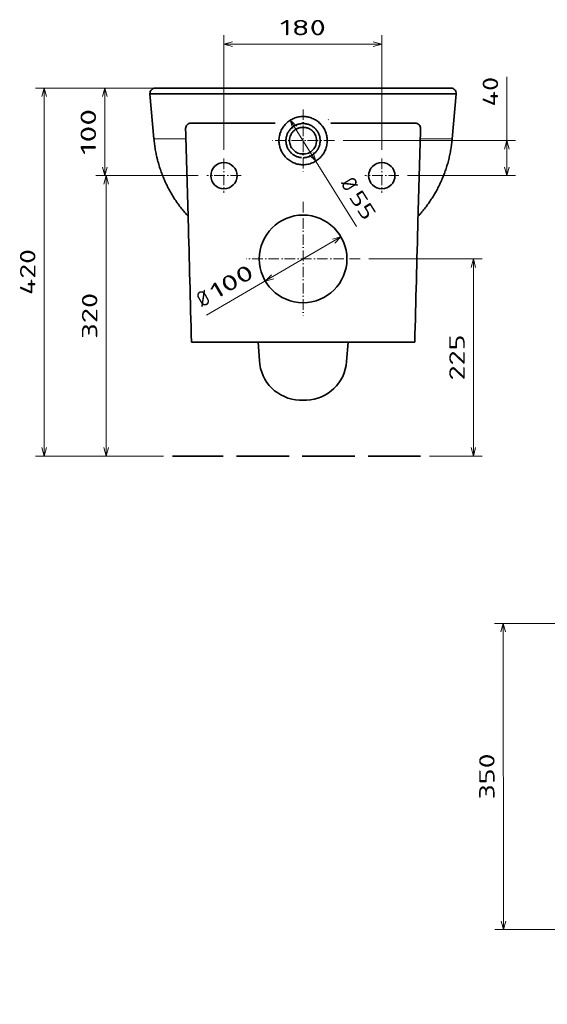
# Model space of a CAD drawing. Extents: x 5 to 388, y 48 to 273.
# Tile 1 of 3: x 5 to 126, y 48 to 273. Entities that reach past the tile are written whole.
import ezdxf
from ezdxf.enums import TextEntityAlignment as Align

# ---------------------------------------------------------------- set-up
doc = ezdxf.new("R2010")
doc.units = 0
doc.linetypes.add('DASHDOT', pattern=[18.5, 12, -3, 0.5, -3])
doc.linetypes.add('DASHED', pattern=[15, 12, -3])
doc.layers.get('0').update_dxf_attribs({"lineweight": 13})
doc.styles.get("Standard").update_dxf_attribs({"font": 'isocp.shx'})
doc.dimstyles.get("Standard").update_dxf_attribs({"dimtxt": 2.5, "dimasz": 2.5, "dimexe": 1.25, "dimexo": 0.625, "dimtad": 1, "dimcen": 2.5, "dimadec": 0, "dimazin": 0, "dimtfac": 1, "dimtmove": 0, "dimatfit": 0, "dimfxl": 0, "dimarcsym": 0})

# ---------------------------------------------------------------- blocks, each defined once
blk = doc.blocks.new('*D')
at = {"color": 7, "lineweight": 13}
for p, q in [((51.78, 242.97), (51.78, 269.11)), ((87.78, 242.97), (87.78, 269.11)), ((51.78, 267.11), (87.78, 267.11)), ((116.3, 237.07), (116.3, 259.63)), ((67.83, 257.07), (8.77, 257.07)), ((10.77, 173.07), (10.77, 257.07)), ((24.6, 237.07), (24.6, 257.07)), ((254.78, 199.42), (254.78, 257.42)), ((375.14, 185.38), (375.14, 257.42)), ((66.92, 249.74), (82.03, 225.49)), ((78.98, 245.07), (118.3, 245.07)), ((45.88, 237.07), (22.6, 237.07)), ((45.88, 237.07), (22.9, 237.07)), ((24.9, 173.07), (24.9, 237.07)), ((93.68, 237.07), (118.3, 237.07)), ((47.83, 205.19), (78.46, 223.13)), ((84.83, 218.07), (110.67, 218.07)), ((108.67, 173.07), (108.67, 218.07)), ((195.06, 185.55), (256.73, 185.55)), ((330.46, 185.38), (377.14, 185.38)), ((38.03, 173.07), (8.77, 173.07)), ((176.99, 134.9), (113.46, 134.84)), ((115.46, 134.85), (115.53, 65.01)), ((244.02, 126.95), (266.12, 126.95)), ((264.12, 73.07), (264.12, 126.95)), ((226.08, 115.51), (255.23, 115.51)), ((253.23, 84.51), (253.23, 115.51)), ((132.13, 98.01), (132.13, 47.93)), ((242.02, 98.01), (242.02, 47.93)), ((225.82, 84.51), (255.23, 84.51)), ((244.02, 73.07), (266.12, 73.07)), ((204.98, 65.09), (113.53, 65.01)), ((132.13, 49.93), (242.02, 49.93))]:
    blk.add_line(p, q, dxfattribs=at)
at = {"color": 7, "lineweight": 13, "ltscale": 0.287743}
blk.add_line((34.11, 257.07), (22.6, 257.07), dxfattribs=at)
at = {"color": 7, "lineweight": 13, "ltscale": 0.319032}
for p, q in [((244.02, 257.42), (256.78, 257.42)), ((244.02, 199.42), (256.78, 199.42))]:
    blk.add_line(p, q, dxfattribs=at)
at = {"color": 7, "lineweight": 13, "ltscale": 0.345098}
blk.add_line((363.34, 257.42), (377.14, 257.42), dxfattribs=at)
at = {"color": 7, "lineweight": 13, "ltscale": 0.317719}
blk.add_line((244.02, 199.42), (256.73, 199.42), dxfattribs=at)
at = {"color": 7, "lineweight": 13, "ltscale": 0.346799}
blk.add_line((254.73, 185.55), (254.73, 199.42), dxfattribs=at)
at = {"color": 7, "lineweight": 13, "ltscale": 0.378347}
blk.add_line((38.03, 173.07), (22.9, 173.07), dxfattribs=at)
at = {"color": 7, "lineweight": 13, "ltscale": 0.300744}
blk.add_line((98.64, 173.07), (110.67, 173.07), dxfattribs=at)
at = {"color": 7, "lineweight": 13}
for points in [[(53.71, 267.63), (51.78, 267.11), (53.71, 266.59)], [(85.85, 266.59), (87.78, 267.11), (85.85, 267.63)], [(11.28, 255.14), (10.77, 257.07), (10.25, 255.14)], [(25.12, 255.14), (24.6, 257.07), (24.09, 255.14)], [(255.3, 255.49), (254.78, 257.42), (254.26, 255.49)], [(375.66, 255.49), (375.14, 257.42), (374.63, 255.49)], [(68.38, 248.37), (66.92, 249.74), (67.5, 247.82)], [(116.82, 243.13), (116.3, 245.07), (115.78, 243.13)], [(71.28, 241.77), (72.74, 240.4), (72.15, 242.32)], [(24.09, 239), (24.6, 237.07), (25.12, 239)], [(115.78, 239), (116.3, 237.07), (116.82, 239)], [(25.42, 235.14), (24.9, 237.07), (24.38, 235.14)], [(77.05, 221.7), (78.46, 223.13), (76.53, 222.6)], [(109.19, 216.14), (108.67, 218.07), (108.15, 216.14)], [(62.61, 214.44), (61.2, 213.02), (63.13, 213.55)], [(254.26, 201.35), (254.78, 199.42), (255.3, 201.35)], [(255.24, 197.49), (254.73, 199.42), (254.21, 197.49)], [(254.21, 187.48), (254.73, 185.55), (255.24, 187.48)], [(374.63, 187.31), (375.14, 185.38), (375.66, 187.31)], [(10.25, 175), (10.77, 173.07), (11.28, 175)], [(24.38, 175), (24.9, 173.07), (25.42, 175)], [(108.15, 175), (108.67, 173.07), (109.19, 175)], [(115.98, 132.91), (115.46, 134.85), (114.95, 132.91)], [(264.64, 125.02), (264.12, 126.95), (263.6, 125.02)], [(253.75, 113.58), (253.23, 115.51), (252.71, 113.58)], [(252.71, 86.44), (253.23, 84.51), (253.75, 86.44)], [(263.6, 75), (264.12, 73.07), (264.64, 75)], [(115.01, 66.94), (115.53, 65.01), (116.04, 66.94)], [(134.06, 50.44), (132.13, 49.93), (134.06, 49.41)], [(240.09, 49.41), (242.02, 49.93), (240.09, 50.44)]]:
    blk.add_lwpolyline(points, dxfattribs=at)
blk.add_arc((69.83, 245.07), 5.5, 281.0948, 97.2831, dxfattribs=at)
for s, p, p2 in [('180', (64.53, 269.11), (75.03, 269.11)), ('550', (181.82, 51.93), (192.33, 51.93))]:
    blk.add_text(s, height=3.5, dxfattribs=at).set_placement(p, p2, align=Align.FIT)
for s, rotation, p, p2 in [('40', 90, (114.3, 252.86), (114.3, 259.63)), ('100', 90, (22.6, 241.82), (22.6, 252.32)), ('%%c', 301.9355, (78.26, 235.32), (79.62, 233.14)), ('55', 301.9355, (80.15, 232.29), (83.73, 226.55)), ('290', 90, (252.78, 223.17), (252.78, 233.68)), ('360', 90, (373.14, 216.15), (373.14, 226.65)), ('420', 90, (8.77, 209.82), (8.77, 220.32)), ('100', 30.3554, (49.9, 208.72), (58.97, 214.03)), ('320', 90, (22.9, 199.82), (22.9, 210.32)), ('%%c', 30.3554, (46.82, 206.91), (49.04, 208.21)), ('225', 90, (106.67, 190.32), (106.67, 200.83)), ('70', 90, (252.73, 189.1), (252.73, 195.87)), ('350', 90.0515, (113.5, 94.67), (113.49, 105.18)), ('155', 90, (251.23, 94.76), (251.23, 105.26)), ('270', 90, (262.12, 94.76), (262.12, 105.26))]:
    blk.add_text(s, height=3.5, rotation=rotation, dxfattribs=at).set_placement(p, p2, align=Align.FIT)
blk = doc.blocks.new('BLOCK40')
at = {"color": 7, "linetype": 'DASHDOT', "lineweight": 13}
for p, q in [((0, -24.3), (0, -95.8)), ((35.7, -60), (-35.7, -60))]:
    blk.add_line(p, q, dxfattribs=at)
blk = doc.blocks.new('BLOCK41')
at = {"color": 7, "linetype": 'DASHDOT', "lineweight": 13}
for p, q in [((-90.2, -80.5), (-90.2, -119.5)), ((-70.7, -100), (-109.7, -100))]:
    blk.add_line(p, q, dxfattribs=at)
blk = doc.blocks.new('BLOCK42')
at = {"color": 7, "linetype": 'DASHDOT', "lineweight": 13}
for p, q in [((89.8, -80.5), (89.8, -119.5)), ((109.3, -100), (70.3, -100))]:
    blk.add_line(p, q, dxfattribs=at)
blk = doc.blocks.new('BLOCK43')
at = {"color": 7, "linetype": 'DASHDOT', "lineweight": 13}
for p, q in [((0, -130), (0, -260)), ((65, -195), (-65, -195))]:
    blk.add_line(p, q, dxfattribs=at)

msp = doc.modelspace()

# ---------------------------------------------------------------- linework, layer by layer
at = {"color": 7, "lineweight": 35}
for p, q in [((69.83, 257.0701), (36.1127, 257.0701)), ((69.83, 257.0701), (36.1131, 257.0701)), ((69.83, 257.0701), (103.5474, 257.0701)), ((69.83, 257.0701), (103.5469, 257.0701)), ((34.9172, 255.7655), (69.83, 255.7655)), ((69.83, 255.7655), (34.9172, 255.7655)), ((104.7428, 255.7655), (69.83, 255.7655)), ((69.83, 255.7655), (104.7428, 255.7655)), ((44.3664, 199.0701), (95.2937, 199.0701))]:
    msp.add_line(p, q, dxfattribs=at)
at = {"color": 7, "lineweight": 35, "ltscale": 0.11675}
msp.add_line((40.8945, 257.0701), (36.2245, 257.0708), dxfattribs=at)
at = {"color": 7, "lineweight": 35, "ltscale": 0.000889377}
for p, q in [((41.5675, 257.07), (41.5319, 257.0702)), ((98.0926, 257.07), (98.1282, 257.0702))]:
    msp.add_line(p, q, dxfattribs=at)
at = {"color": 7, "lineweight": 35, "ltscale": 0.122505}
msp.add_line((98.5354, 257.0701), (103.4356, 257.0708), dxfattribs=at)
at = {"color": 7, "lineweight": 35, "ltscale": 0.258151}
for p, q in [((35.8172, 245.4788), (34.9172, 255.7655)), ((103.8429, 245.4788), (104.7429, 255.7655))]:
    msp.add_line(p, q, dxfattribs=at)
at = {"color": 7, "lineweight": 35, "ltscale": 0.001912}
msp.add_line((75.5797, 249.8856), (75.6286, 249.8267), dxfattribs=at)
at = {"color": 7, "lineweight": 35, "ltscale": 0.480965}
for p, q in [((63.4857, 249.0701), (44.2471, 249.0701)), ((76.1744, 249.0701), (95.413, 249.0701))]:
    msp.add_line(p, q, dxfattribs=at)
at = {"color": 7, "lineweight": 35, "ltscale": 0.001134}
msp.add_line((76.0671, 249.2354), (76.0922, 249.1976), dxfattribs=at)
at = {"color": 7, "lineweight": 13, "ltscale": 0.182407}
for p, q in [((35.8172, 245.4788), (43.1135, 245.4788)), ((103.8429, 245.4788), (96.5466, 245.4788))]:
    msp.add_line(p, q, dxfattribs=at)
at = {"color": 7, "lineweight": 35, "ltscale": 0.011876}
for q in [(69.355, 242.022), (70.3051, 242.022)]:
    msp.add_line((69.83, 242.0216), q, dxfattribs=at)
at = {"color": 7, "lineweight": 35, "ltscale": 0.10509}
msp.add_line((59.8799, 194.8791), (59.5547, 199.0701), dxfattribs=at)
at = {"color": 7, "lineweight": 35, "ltscale": 0.111444}
msp.add_line((79.764, 194.6254), (80.1059, 199.0701), dxfattribs=at)
at = {"color": 7, "lineweight": 35, "ltscale": 0.039139}
msp.add_line((69.0473, 185.8285), (70.6128, 185.8285), dxfattribs=at)
at = {"color": 3, "linetype": 'DASHED', "lineweight": 35}
msp.add_line((96.6424, 173.0701), (40.0319, 173.0701), dxfattribs=at)
at = {"color": 7, "lineweight": 35}
msp.add_circle((69.83, 218.0721), 10, dxfattribs=at)
for centre, radius, start, end in [((36.1128, 255.87), 1.2001, 90.004853, 184.995147), ((36.1378, 255.8671), 1.203, 89.999376, 93.560218), ((36.1378, 255.8673), 1.2028, 91.060747, 93.56036), ((36.22, 251.2317), 5.8391, 89.955809, 90.949238), ((36.2235, 252.0796), 4.9912, 89.016482, 90.983359), ((103.4366, 252.0796), 4.9912, 89.016641, 90.983518), ((103.4401, 251.2317), 5.8391, 89.050761, 90.044191), ((103.5223, 255.8671), 1.203, 86.439782, 90.000624), ((103.5223, 255.8673), 1.2028, 86.43964, 88.939253), ((103.5473, 255.87), 1.2001, 355.004853, 449.995147), ((69.8286, 245.0699), 5.4985, 123.748764, 129.376235), ((69.8297, 245.0684), 5.5004, 123.749676, 129.375207), ((69.8286, 245.0699), 5.4985, 123.748765, 129.376236), ((69.8288, 245.0701), 5.4985, 118.123765, 123.751236), ((69.83, 245.068), 5.5008, 118.124544, 123.749638), ((69.8288, 245.0701), 5.4985, 118.123763, 123.751237), ((69.829, 245.0702), 5.4985, 112.498764, 118.126237), ((69.8302, 245.0676), 5.5013, 112.49998, 118.124567), ((69.829, 245.0702), 5.4985, 112.498766, 118.126234), ((69.8292, 245.0703), 5.4985, 106.873763, 112.501236), ((69.8302, 245.0676), 5.5013, 106.875435, 112.500025), ((69.8292, 245.0703), 5.4985, 106.873763, 112.501237), ((69.8295, 245.0703), 5.4985, 101.248764, 106.876236), ((69.8301, 245.0681), 5.5008, 101.25036, 106.875459), ((69.8295, 245.0703), 5.4985, 101.248764, 106.876235), ((69.8297, 245.0704), 5.4985, 95.623763, 101.251237), ((69.83, 245.0685), 5.5004, 95.62479, 101.250322), ((69.8297, 245.0704), 5.4985, 95.623764, 101.251236), ((69.8299, 245.0704), 5.4985, 89.998764, 95.626235), ((69.83, 245.0678), 5.501, 89.999819, 95.624661), ((69.8299, 245.0704), 5.4985, 89.998766, 95.626236), ((69.8302, 245.0704), 5.4985, 84.373765, 90.001236), ((69.8301, 245.0678), 5.501, 84.375339, 90.000181), ((69.8302, 245.0704), 5.4985, 84.373764, 90.001234), ((69.8304, 245.0704), 5.4985, 78.748763, 84.376237), ((69.8301, 245.0685), 5.5004, 78.749678, 84.37521), ((69.8304, 245.0704), 5.4985, 78.748764, 84.376236), ((69.8306, 245.0703), 5.4985, 73.123764, 78.751236), ((69.83, 245.0681), 5.5008, 73.124541, 78.74964), ((69.8306, 245.0703), 5.4985, 73.123765, 78.751236), ((69.8309, 245.0703), 5.4985, 67.498764, 73.126237), ((69.8299, 245.0676), 5.5013, 67.499975, 73.124565), ((69.8309, 245.0703), 5.4985, 67.498763, 73.126237), ((69.8311, 245.0702), 5.4985, 61.873763, 67.501236), ((69.8299, 245.0676), 5.5013, 61.875433, 67.50002), ((69.8311, 245.0702), 5.4985, 61.873766, 67.501234), ((69.8313, 245.0701), 5.4985, 56.248764, 61.876235), ((69.8301, 245.068), 5.5008, 56.250362, 61.875456), ((69.8313, 245.0701), 5.4985, 56.248763, 61.876237), ((69.8315, 245.0699), 5.4985, 50.623765, 56.251236), ((69.8304, 245.0684), 5.5004, 50.624793, 56.250324), ((69.8315, 245.0699), 5.4985, 50.623764, 56.251235), ((44.2471, 247.8701), 1.2, 90, 181.601939), ((92764.7796, 2838.5066), 92757.9169, 181.600443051, 181.613267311), ((69.8279, 245.069), 5.4985, 151.873763, 157.501236), ((69.8305, 245.0678), 5.5013, 151.875494, 157.500024), ((69.8279, 245.069), 5.4985, 151.873765, 157.501235), ((69.828, 245.0692), 5.4985, 146.248764, 151.876235), ((69.83, 245.0681), 5.5008, 146.25044, 151.87552), ((69.828, 245.0692), 5.4985, 146.248763, 151.876237), ((69.8281, 245.0694), 5.4985, 140.623764, 146.251236), ((69.8296, 245.0683), 5.5003, 140.624831, 146.2504), ((69.8281, 245.0694), 5.4985, 140.623764, 146.251235), ((69.8283, 245.0696), 5.4985, 134.998764, 140.626237), ((69.8301, 245.0679), 5.501, 134.999812, 140.624696), ((69.8283, 245.0696), 5.4985, 134.998764, 140.626236), ((69.8284, 245.0698), 5.4985, 129.373764, 135.001236), ((69.8302, 245.0679), 5.501, 129.375337, 135.000182), ((69.8284, 245.0698), 5.4985, 129.373764, 135.001236), ((69.83, 245.068), 3.9006, 146.25044, 151.87552), ((69.8286, 245.0689), 3.8989, 146.248764, 151.876235), ((69.8297, 245.0682), 3.9002, 140.624831, 146.2504), ((69.8287, 245.069), 3.8989, 140.623764, 146.251236), ((69.8301, 245.0679), 3.9007, 134.999812, 140.624696), ((69.8288, 245.0691), 3.8989, 134.998765, 140.626235), ((69.8301, 245.0679), 3.9007, 129.375337, 135.000182), ((69.8289, 245.0693), 3.8989, 129.373764, 135.001236), ((69.8298, 245.0683), 3.9003, 123.749676, 129.375207), ((69.829, 245.0694), 3.8989, 123.748764, 129.376236), ((69.83, 245.068), 3.9006, 118.124544, 123.749638), ((69.8292, 245.0695), 3.8989, 118.123764, 123.751236), ((69.8302, 245.0677), 3.9009, 112.49998, 118.124567), ((69.8293, 245.0695), 3.8989, 112.498764, 118.126236), ((69.8302, 245.0677), 3.9009, 106.875435, 112.500025), ((69.8295, 245.0696), 3.8989, 106.873764, 112.501235), ((69.8301, 245.0681), 3.9006, 101.25036, 106.875458), ((69.8296, 245.0697), 3.8989, 101.248763, 106.876236), ((69.83, 245.0684), 3.9003, 95.62479, 101.250322), ((69.8298, 245.0697), 3.8989, 95.623765, 101.251235), ((69.83, 245.0681), 3.0095, 89.999668, 98.877851), ((69.83, 245.0679), 3.9007, 89.999819, 95.624661), ((69.83, 245.0697), 3.8989, 89.998763, 95.626236), ((69.8301, 245.0679), 3.9007, 84.375339, 90.000181), ((69.8301, 245.0697), 3.8989, 84.373764, 90.001237), ((69.8301, 245.0681), 3.0095, 81.122149, 90.000332), ((69.8301, 245.0684), 3.9003, 78.749678, 84.37521), ((69.8303, 245.0697), 3.8989, 78.748765, 84.376235), ((69.83, 245.0681), 3.9006, 73.124542, 78.74964), ((69.8305, 245.0697), 3.8989, 73.123764, 78.751237), ((69.8299, 245.0677), 3.9009, 67.499975, 73.124565), ((69.8306, 245.0696), 3.8989, 67.498765, 73.126236), ((69.8299, 245.0677), 3.9009, 61.875433, 67.50002), ((69.8308, 245.0695), 3.8989, 61.873764, 67.501236), ((69.8301, 245.068), 3.9006, 56.250362, 61.875456), ((69.8309, 245.0695), 3.8989, 56.248764, 61.876236), ((69.8303, 245.0683), 3.9003, 50.624793, 56.250324), ((69.8311, 245.0694), 3.8989, 50.623764, 56.251236), ((69.83, 245.0679), 3.9007, 44.999818, 50.624663), ((69.8312, 245.0693), 3.8989, 44.998764, 50.626236), ((69.83, 245.0679), 3.9007, 39.375304, 45.000188), ((69.8313, 245.0691), 3.8989, 39.373765, 45.001235), ((69.8304, 245.0682), 3.9002, 33.7496, 39.375169), ((69.8314, 245.069), 3.8989, 33.748764, 39.376236), ((69.8301, 245.068), 3.9006, 28.12448, 33.74956), ((69.8315, 245.0689), 3.8989, 28.123765, 33.751236), ((69.8317, 245.0698), 5.4985, 44.998764, 50.626236), ((69.8299, 245.0679), 5.501, 44.999818, 50.624663), ((69.8317, 245.0698), 5.4985, 44.998764, 50.626236), ((69.83, 245.0679), 5.501, 39.375304, 45.000188), ((69.8318, 245.0696), 5.4985, 39.373764, 45.001236), ((69.8305, 245.0683), 5.5003, 33.7496, 39.375169), ((69.832, 245.0694), 5.4985, 33.748765, 39.376236), ((69.8301, 245.0681), 5.5008, 28.12448, 33.74956), ((69.8321, 245.0692), 5.4985, 28.123763, 33.751237), ((69.8296, 245.0678), 5.5013, 22.499976, 28.124506), ((69.8322, 245.069), 5.4985, 22.498765, 28.126235), ((95.413, 247.8701), 1.2, 358.398061, 450), ((-92675.0655, 2839.9092), 92807.8826, 358.386735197, 358.399552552), ((69.8276, 245.0681), 5.4985, 174.373765, 180.001236), ((69.8302, 245.068), 5.501, 174.375304, 180.000188), ((69.8276, 245.0681), 5.4985, 174.373764, 180.001236), ((69.8276, 245.0679), 5.4985, 179.998764, 185.626235), ((69.8302, 245.068), 5.501, 179.999813, 185.624696), ((69.8276, 245.0679), 5.4985, 179.998764, 185.626236), ((69.8277, 245.0683), 5.4985, 168.748763, 174.376237), ((69.8295, 245.0681), 5.5003, 168.7496, 174.375169), ((69.8277, 245.0683), 5.4985, 168.748764, 174.376235), ((69.8277, 245.0686), 5.4985, 163.123765, 168.751236), ((69.83, 245.068), 5.5008, 163.12448, 168.74956), ((69.8277, 245.0686), 5.4985, 163.123764, 168.751237), ((69.8278, 245.0688), 5.4985, 157.498764, 163.126236), ((69.8305, 245.0678), 5.5013, 157.499976, 163.124506), ((69.8278, 245.0688), 5.4985, 157.498763, 163.126237), ((69.8301, 245.068), 3.9007, 174.375304, 180.000188), ((69.8283, 245.0681), 3.8989, 174.373764, 180.001236), ((69.8301, 245.068), 3.9007, 179.999812, 185.624696), ((69.8283, 245.0679), 3.8989, 179.998764, 185.626236), ((69.8297, 245.068), 3.9002, 168.7496, 174.375169), ((69.8284, 245.0682), 3.8989, 168.748765, 174.376236), ((69.83, 245.068), 3.9006, 163.12448, 168.74956), ((69.8284, 245.0684), 3.8989, 163.123764, 168.751236), ((69.8303, 245.0679), 3.9009, 157.499976, 163.124506), ((69.8284, 245.0686), 3.8989, 157.498765, 163.126236), ((69.8303, 245.0679), 3.9009, 151.875494, 157.500024), ((69.8285, 245.0687), 3.8989, 151.873764, 157.501237), ((69.83, 245.0656), 3.0817, 166.17297, 200.790422), ((69.8339, 245.0646), 3.0857, 145.437488, 166.173845), ((69.8262, 245.0646), 3.0857, 13.826155, 34.562512), ((69.8301, 245.0656), 3.0817, 339.209578, 373.82703), ((69.8297, 245.0679), 3.9009, 22.499976, 28.124506), ((69.8316, 245.0687), 3.8989, 22.498763, 28.126236), ((69.8297, 245.0679), 3.9009, 16.875494, 22.500024), ((69.8317, 245.0686), 3.8989, 16.873764, 22.501235), ((69.8301, 245.068), 3.9006, 11.25044, 16.87552), ((69.8317, 245.0684), 3.8989, 11.248764, 16.876236), ((69.8304, 245.068), 3.9002, 5.624831, 11.2504), ((69.8317, 245.0682), 3.8989, 5.623764, 11.251235), ((69.83, 245.068), 3.9007, 359.999812, 365.624696), ((69.8318, 245.0681), 3.8989, 359.998764, 365.626236), ((69.83, 245.068), 3.9007, 354.375304, 360.000188), ((69.8318, 245.0679), 3.8989, 354.373764, 360.001236), ((69.8296, 245.0678), 5.5013, 16.875494, 22.500024), ((69.8323, 245.0688), 5.4985, 16.873763, 22.501237), ((69.8301, 245.068), 5.5008, 11.25044, 16.87552), ((69.8324, 245.0686), 5.4985, 11.248763, 16.876236), ((69.8306, 245.0681), 5.5003, 5.624831, 11.2504), ((69.8324, 245.0683), 5.4985, 5.623765, 11.251236), ((69.8299, 245.068), 5.501, 359.999812, 365.624696), ((69.8325, 245.0681), 5.4985, 359.998764, 365.626236), ((69.8299, 245.068), 5.501, 354.375304, 360.000187), ((69.8325, 245.0679), 5.4985, 354.373764, 360.001236), ((69.8277, 245.0676), 5.4985, 185.623763, 191.251237), ((69.8295, 245.0679), 5.5003, 185.624832, 191.2504), ((69.8277, 245.0676), 5.4985, 185.623765, 191.251235), ((69.8277, 245.0674), 5.4985, 191.248764, 196.876235), ((69.83, 245.068), 5.5008, 191.25044, 196.87552), ((69.8277, 245.0674), 5.4985, 191.248763, 196.876236), ((69.8278, 245.0672), 5.4985, 196.873764, 202.501236), ((69.8305, 245.0682), 5.5013, 196.875495, 202.500025), ((69.8278, 245.0672), 5.4985, 196.873763, 202.501237), ((69.8279, 245.067), 5.4985, 202.498764, 208.126237), ((69.8305, 245.0682), 5.5013, 202.499976, 208.124506), ((69.8279, 245.067), 5.4985, 202.498765, 208.126235), ((69.8297, 245.0679), 3.9002, 185.624831, 191.2504), ((69.8284, 245.0677), 3.8989, 185.623764, 191.251235), ((69.83, 245.068), 3.9006, 191.25044, 196.87552), ((69.8284, 245.0676), 3.8989, 191.248764, 196.876236), ((69.8303, 245.0681), 3.9009, 196.875494, 202.500024), ((69.8284, 245.0674), 3.8989, 196.873764, 202.501235), ((69.8303, 245.0681), 3.9009, 202.499976, 208.124506), ((69.8285, 245.0673), 3.8989, 202.498763, 208.126237), ((69.83, 245.0679), 3.9006, 208.12448, 213.74956), ((69.8286, 245.0671), 3.8989, 208.123764, 213.751236), ((69.8297, 245.0677), 3.9002, 213.7496, 219.375169), ((69.8287, 245.067), 3.8989, 213.748764, 219.376236), ((69.8279, 245.0649), 3.0795, 200.792885, 223.860664), ((69.8281, 245.0655), 3.08, 223.865893, 270.036734), ((69.832, 245.0655), 3.08, 269.963266, 316.134107), ((69.8322, 245.0649), 3.0795, 316.139336, 339.207115), ((69.8304, 245.0677), 3.9002, 320.624831, 326.2504), ((69.8314, 245.067), 3.8989, 320.623764, 326.251236), ((69.8301, 245.0679), 3.9006, 326.25044, 331.87552), ((69.8315, 245.0671), 3.8989, 326.248764, 331.876236), ((69.8297, 245.0681), 3.9009, 331.875494, 337.500024), ((69.8316, 245.0673), 3.8989, 331.873763, 337.501237), ((69.8297, 245.0681), 3.9009, 337.499976, 343.124506), ((69.8317, 245.0674), 3.8989, 337.498765, 343.126236), ((69.8301, 245.068), 3.9006, 343.12448, 348.74956), ((69.8317, 245.0676), 3.8989, 343.123764, 348.751236), ((69.8304, 245.0679), 3.9002, 348.7496, 354.375169), ((69.8317, 245.0677), 3.8989, 348.748765, 354.376236), ((69.8296, 245.0682), 5.5013, 331.875494, 337.500024), ((69.8322, 245.067), 5.4985, 331.873765, 337.501235), ((69.8296, 245.0682), 5.5013, 337.499975, 343.124505), ((69.8323, 245.0672), 5.4985, 337.498763, 343.126237), ((69.8301, 245.068), 5.5008, 343.12448, 348.74956), ((69.8324, 245.0674), 5.4985, 343.123764, 348.751237), ((69.8306, 245.0679), 5.5003, 348.7496, 354.375168), ((69.8324, 245.0676), 5.4985, 348.748765, 354.376235), ((69.828, 245.0667), 5.4985, 208.123765, 213.751235), ((69.83, 245.0679), 5.5008, 208.12448, 213.74956), ((69.828, 245.0667), 5.4985, 208.123763, 213.751237), ((69.8281, 245.0665), 5.4985, 213.748764, 219.376235), ((69.8296, 245.0676), 5.5003, 213.7496, 219.375169), ((69.8281, 245.0665), 5.4985, 213.748765, 219.376236), ((69.8283, 245.0664), 5.4985, 219.373763, 225.001236), ((69.8301, 245.0681), 5.501, 219.375304, 225.000188), ((69.8283, 245.0664), 5.4985, 219.373764, 225.001236), ((69.8284, 245.0662), 5.4985, 224.998764, 230.626237), ((69.8302, 245.0681), 5.501, 224.999818, 230.624663), ((69.8284, 245.0662), 5.4985, 224.998764, 230.626236), ((69.8286, 245.066), 5.4985, 230.623765, 236.251236), ((69.8286, 245.066), 5.4985, 230.623764, 236.251235), ((69.8297, 245.0676), 5.5004, 230.624793, 236.250324), ((69.8288, 245.0659), 5.4985, 236.248764, 241.876235), ((69.83, 245.0679), 5.5008, 236.250362, 241.875457), ((69.8288, 245.0659), 5.4985, 236.248763, 241.876237), ((69.8301, 245.0681), 3.9007, 219.375304, 225.000188), ((69.8288, 245.0668), 3.8989, 219.373765, 225.001235), ((69.8301, 245.0681), 3.9007, 224.999818, 230.624663), ((69.8289, 245.0667), 3.8989, 224.998764, 230.626236), ((69.8298, 245.0677), 3.9003, 230.624793, 236.250324), ((69.829, 245.0666), 3.8989, 230.623764, 236.251236), ((69.83, 245.0679), 3.9006, 236.250362, 241.875456), ((69.8292, 245.0665), 3.8989, 236.248764, 241.876235), ((69.8302, 245.0683), 3.9009, 241.875433, 247.50002), ((69.8293, 245.0664), 3.8989, 241.873764, 247.501237), ((69.8302, 245.0683), 3.9009, 247.499975, 253.124565), ((69.8295, 245.0664), 3.8989, 247.498765, 253.126235), ((69.8301, 245.0679), 3.9006, 253.124541, 258.74964), ((69.8296, 245.0663), 3.8989, 253.123764, 258.751236), ((69.83, 245.0676), 3.9003, 258.749678, 264.37521), ((69.8298, 245.0663), 3.8989, 258.748764, 264.376235), ((69.8301, 245.0681), 3.9007, 269.999819, 275.624661), ((69.8301, 245.0663), 3.8989, 269.998764, 275.626236), ((69.8301, 245.0676), 3.9003, 275.62479, 281.250322), ((69.8303, 245.0663), 3.8989, 275.623765, 281.251236), ((69.83, 245.0679), 3.9006, 281.25036, 286.875459), ((69.8305, 245.0663), 3.8989, 281.248764, 286.876236), ((69.8299, 245.0683), 3.9009, 286.875435, 292.500025), ((69.8306, 245.0664), 3.8989, 286.873765, 292.501235), ((69.8299, 245.0683), 3.9009, 292.49998, 298.124567), ((69.8308, 245.0664), 3.8989, 292.498763, 298.126236), ((69.8301, 245.0679), 3.9006, 298.124544, 303.749638), ((69.8309, 245.0665), 3.8989, 298.123765, 303.751236), ((69.8303, 245.0677), 3.9003, 303.749676, 309.375207), ((69.8311, 245.0666), 3.8989, 303.748764, 309.376236), ((69.83, 245.0681), 3.9007, 309.375337, 315.000182), ((69.8312, 245.0667), 3.8989, 309.373764, 315.001236), ((69.8301, 245.0679), 5.5008, 298.124543, 303.749638), ((69.8313, 245.0659), 5.4985, 298.123763, 303.751237), ((69.83, 245.0681), 3.9007, 314.999812, 320.624696), ((69.8313, 245.0668), 3.8989, 314.998765, 320.626235), ((69.8315, 245.066), 5.4985, 303.748765, 309.376236), ((69.8304, 245.0676), 5.5004, 303.749676, 309.375207), ((69.8299, 245.0681), 5.501, 309.375337, 315.000182), ((69.8317, 245.0662), 5.4985, 309.373764, 315.001236), ((69.83, 245.0681), 5.501, 314.999812, 320.624696), ((69.8318, 245.0664), 5.4985, 314.998764, 320.626236), ((69.8305, 245.0676), 5.5003, 320.624831, 326.2504), ((69.832, 245.0665), 5.4985, 320.623764, 326.251235), ((69.8301, 245.0679), 5.5008, 326.25044, 331.87552), ((69.8321, 245.0667), 5.4985, 326.248763, 331.876237), ((51.7801, 237.0698), 3, 0, 180), ((51.7801, 237.0698), 3, 0, 180), ((69.829, 245.0658), 5.4985, 241.873763, 247.501236), ((69.8302, 245.0684), 5.5013, 241.875433, 247.50002), ((69.829, 245.0658), 5.4985, 241.873765, 247.501234), ((69.8292, 245.0657), 5.4985, 247.498764, 253.126237), ((69.8302, 245.0684), 5.5013, 247.499975, 253.124565), ((69.8292, 245.0657), 5.4985, 247.498763, 253.126236), ((69.8295, 245.0656), 5.4985, 253.123765, 258.751235), ((69.8301, 245.0679), 5.5008, 253.124542, 258.74964), ((69.8295, 245.0656), 5.4985, 253.123765, 258.751236), ((69.8297, 245.0656), 5.4985, 258.748764, 264.376236), ((69.83, 245.0675), 5.5004, 258.749678, 264.37521), ((69.8297, 245.0656), 5.4985, 258.748764, 264.376236), ((69.83, 245.0681), 5.501, 264.375339, 270.000181), ((69.8299, 245.0656), 5.4985, 264.373764, 270.001235), ((69.8301, 245.0681), 5.501, 269.999819, 275.624661), ((69.8302, 245.0656), 5.4985, 269.998765, 275.626236), ((69.8301, 245.0675), 5.5004, 275.62479, 281.250322), ((69.8304, 245.0656), 5.4985, 275.623764, 281.251236), ((69.83, 245.0679), 5.5008, 281.25036, 286.875458), ((69.8306, 245.0656), 5.4985, 281.248764, 286.876235), ((69.8299, 245.0684), 5.5013, 286.875435, 292.500025), ((69.8309, 245.0657), 5.4985, 286.873764, 292.501237), ((69.8299, 245.0684), 5.5013, 292.49998, 298.124567), ((69.8311, 245.0658), 5.4985, 292.498766, 298.126235), ((87.7801, 237.0698), 3, 0, 180), ((87.7801, 237.0698), 3, 0, 180), ((51.7801, 237.0698), 3, 180, 360), ((51.7801, 237.0698), 3, 180, 360), ((87.7801, 237.0698), 3, 180, 360), ((87.7801, 237.0698), 3, 180, 360), ((87527.8747, 2513.4973), 87514.1177, 181.497093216, 181.515439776), ((-87275.3462, 2510.5244), 87401.2102, 358.484551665, 358.502921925), ((73.9592, 248.0914), 29.997, 317.429628, 319.205379), ((69.4028, 195.3566), 9.5348, 182.870899, 267.863137), ((70.2573, 195.3566), 9.5348, 272.136863, 355.601856)]:
    msp.add_arc(centre, radius, start, end, dxfattribs=at)
for points, degree, knots in [([(67.2928, 246.8152), (67.3268, 246.8644), (67.3615, 246.9122), (67.3982, 246.9599), (67.4553, 247.0302), (67.5144, 247.0974), (67.5342, 247.1194), (67.5744, 247.1629), (67.6156, 247.2052), (67.6365, 247.2261), (67.6992, 247.2873), (67.7638, 247.3458), (67.8076, 247.3835), (68.0634, 247.5932), (68.3427, 247.7627), (68.5847, 247.8743), (68.8399, 247.9598), (69.0983, 248.0159), (69.1047, 248.0172), (69.1239, 248.0213), (69.143, 248.0252), (69.1543, 248.0274), (69.1725, 248.0309), (69.1913, 248.0343), (69.1975, 248.0355), (69.2101, 248.0377), (69.2227, 248.0398), (69.2289, 248.0409), (69.2482, 248.0441), (69.2675, 248.0472), (69.278, 248.0488), (69.3263, 248.0559), (69.3745, 248.062), (69.4091, 248.0657), (69.4518, 248.0699), (69.4925, 248.0727), (69.4995, 248.0732), (69.5131, 248.074), (69.5259, 248.0746), (69.5328, 248.0748), (69.5419, 248.075), (69.5479, 248.0748), (69.5496, 248.0746), (69.5513, 248.0741), (69.5501, 248.0733), (69.5486, 248.0728), (69.5465, 248.0723), (69.5438, 248.0718)], 5, [0, 0, 0, 0, 0, 0, 2.25636984, 2.25636984, 2.25636984, 3.38539105, 3.38539105, 3.38539105, 4.51441226, 4.51441226, 4.51441226, 6.74133155, 6.74133155, 6.74133155, 17.32755947, 17.32755947, 17.32755947, 17.59506067, 17.59506067, 17.59506067, 18.13279071, 18.13279071, 18.13279071, 18.39861894, 18.39861894, 18.39861894, 18.66444716, 18.66444716, 18.66444716, 19.21875027, 19.21875027, 19.21875027, 20.68179439, 20.68179439, 20.68179439, 20.9897134, 20.9897134, 20.9897134, 21.28940997, 21.28940997, 21.28940997, 21.45233604, 21.45233604, 21.45233604, 21.61722419, 21.61722419, 21.61722419, 21.61722419, 21.61722419, 21.61722419]), ([(69.5438, 248.0718), (69.5339, 248.0699), (69.5198, 248.0677), (69.5077, 248.0658), (69.4708, 248.0601), (69.4336, 248.0539), (69.4115, 248.0501), (69.3884, 248.0459), (69.3656, 248.0415)], 5, [0, 0, 0, 0, 0, 0, 0.63211766, 0.63211766, 0.63211766, 1.61503233, 1.61503233, 1.61503233, 1.61503233, 1.61503233, 1.61503233]), ([(72.3673, 246.8152), (72.3333, 246.8644), (72.2986, 246.9122), (72.2619, 246.9599), (72.2048, 247.0302), (72.1457, 247.0974), (72.1259, 247.1194), (72.0857, 247.1629), (72.0445, 247.2052), (72.0236, 247.2261), (71.9609, 247.2873), (71.8962, 247.3458), (71.8525, 247.3835), (71.5967, 247.5932), (71.3174, 247.7627), (71.0754, 247.8743), (70.8202, 247.9598), (70.5618, 248.0159), (70.5554, 248.0172), (70.5362, 248.0213), (70.5171, 248.0252), (70.5058, 248.0274), (70.4876, 248.0309), (70.4688, 248.0343), (70.4626, 248.0355), (70.45, 248.0377), (70.4374, 248.0398), (70.4312, 248.0409), (70.4119, 248.0441), (70.3926, 248.0472), (70.3821, 248.0488), (70.3338, 248.0559), (70.2856, 248.062), (70.251, 248.0657), (70.2083, 248.0699), (70.1676, 248.0727), (70.1606, 248.0732), (70.147, 248.074), (70.1342, 248.0746), (70.1273, 248.0748), (70.1182, 248.075), (70.1122, 248.0748), (70.1105, 248.0746), (70.1088, 248.0741), (70.11, 248.0733), (70.1115, 248.0728), (70.1136, 248.0723), (70.1163, 248.0718)], 5, [0, 0, 0, 0, 0, 0, 2.25636984, 2.25636984, 2.25636984, 3.38539105, 3.38539105, 3.38539105, 4.51441226, 4.51441226, 4.51441226, 6.74133155, 6.74133155, 6.74133155, 17.32755947, 17.32755947, 17.32755947, 17.59506067, 17.59506067, 17.59506067, 18.13279071, 18.13279071, 18.13279071, 18.39861894, 18.39861894, 18.39861894, 18.66444716, 18.66444716, 18.66444716, 19.21875027, 19.21875027, 19.21875027, 20.68179439, 20.68179439, 20.68179439, 20.9897134, 20.9897134, 20.9897134, 21.28940997, 21.28940997, 21.28940997, 21.45233604, 21.45233604, 21.45233604, 21.61722419, 21.61722419, 21.61722419, 21.61722419, 21.61722419, 21.61722419]), ([(70.1163, 248.0718), (70.1262, 248.0699), (70.1403, 248.0677), (70.1524, 248.0658), (70.1893, 248.0601), (70.2265, 248.0539), (70.2486, 248.0501), (70.2717, 248.0459), (70.2945, 248.0415)], 5, [0, 0, 0, 0, 0, 0, 0.63211766, 0.63211766, 0.63211766, 1.61503233, 1.61503233, 1.61503233, 1.61503233, 1.61503233, 1.61503233]), ([(43.6096, 227.7985), (43.3348, 228.0977), (42.7975, 228.7071), (42.0292, 229.6532), (41.2999, 230.6297), (40.6109, 231.635), (39.9633, 232.6675), (39.3581, 233.7254), (38.7964, 234.8071), (38.2791, 235.9106), (37.807, 237.0342), (37.3811, 238.1761), (36.9921, 239.3615), (36.7031, 240.3961), (36.4933, 241.2413), (36.3547, 241.8651), (36.2341, 242.4623), (36.1259, 243.0619), (36.0298, 243.6636), (35.946, 244.2671), (35.8744, 244.8722), (35.8349, 245.2764), (35.8172, 245.4788)], 3, [0, 0, 0, 0, 6.09220405, 12.18440601, 18.27660806, 24.3688116, 30.46101739, 36.55322495, 42.64543311, 48.73764027, 54.82984552, 60.92204879, 67.0142512, 73.53761401, 77.02956327, 80.07582325, 83.12208459, 86.16834711, 89.21461043, 92.26087382, 95.30713591, 98.35339475, 98.35339475, 98.35339475, 98.35339475]), ([(96.0505, 227.7997), (96.2814, 228.0526), (96.6435, 228.4572), (97.1212, 229.0268), (97.4989, 229.4949), (97.8669, 229.9705), (98.2254, 230.4535), (98.5741, 230.9435), (98.913, 231.4404), (99.2418, 231.944), (99.5604, 232.4541), (99.8687, 232.9705), (100.1667, 233.4929), (100.4541, 234.0213), (100.7309, 234.5552), (100.9969, 235.0946), (101.252, 235.6393), (101.4962, 236.1889), (101.7293, 236.7434), (101.9512, 237.3023), (102.1619, 237.8657), (102.3613, 238.4331), (102.5492, 239.0044), (102.7257, 239.5794), (102.8905, 240.1578), (103.0438, 240.7394), (103.1854, 241.3239), (103.3152, 241.9112), (103.4332, 242.5009), (103.5394, 243.0929), (103.6337, 243.6869), (103.7161, 244.2827), (103.7865, 244.88), (103.8254, 245.279), (103.8429, 245.4788)], 3, [0, 0, 0, 0, 5.13619802, 8.14318384, 11.15016909, 14.15715407, 17.16413904, 20.1711242, 23.1781097, 26.18509563, 29.192082, 32.19906875, 35.20605578, 38.21304298, 41.22003019, 44.22701724, 47.23400401, 50.24099039, 53.24797633, 56.25496182, 59.26194693, 62.26893181, 65.27591665, 68.2829017, 71.28988726, 74.29687361, 77.30386105, 80.31084977, 83.31783987, 86.32483123, 89.33182347, 92.33881589, 95.3458072, 98.35279553, 98.35279553, 98.35279553, 98.35279553])]:
    msp.add_open_spline(points, degree=degree, knots=knots, dxfattribs=at)

# ---------------------------------------------------------------- block references
at = {"lineweight": 0, "xscale": 0.2, "yscale": 0.2, "zscale": 0.2}
for name in ['BLOCK40', 'BLOCK41', 'BLOCK42', 'BLOCK43']:
    msp.add_blockref(name, (69.83, 257.0701), dxfattribs=at)

# ---------------------------------------------------------------- dimensions: what is measured, and where the dimension line sits
at = {"color": 0, "lineweight": 0}
for base, p1, p2, angle, text, middle in [((115.464, 134.845), (206.9834, 65.0925), (178.9919, 134.9021), 90.050994, '350', (115.4953, 99.9277)), ((264.1212, 126.9518), (242.0173, 73.0679), (242.0173, 126.9518), 89.999523, '270', (264.1212, 100.0098)), ((254.7261, 199.4215), (193.0622, 185.5496), (242.0173, 199.4215), 89.999523, '70', (254.7261, 192.4855))]:
    dim = msp.add_linear_dim(base=base, p1=p1, p2=p2, angle=angle, text=text, dimstyle='Standard', override={"dimlfac": 5}, dxfattribs=at)
    dim.commit()
    dim.dimension.update_dxf_attribs({"geometry": '*D', "text_midpoint": middle, "dimtype": 160})
dim = msp.add_linear_dim(base=(242.0173, 49.9253), p1=(132.1269, 100.0098), p2=(242.0173, 100.0098), text='550', dimstyle='Standard', override={"dimlfac": 5}, dxfattribs=at)
dim.commit()
dim.dimension.update_dxf_attribs({"geometry": '*D', "text_midpoint": (187.0721, 49.9253), "dimtype": 160})
for base, p1, p2, angle, middle, dimtype in [((253.2318, 115.5098), (223.8154, 84.5098), (224.0801, 115.5098), 89.999523, (253.2318, 100.0098), 160), ((254.7786, 257.4215), (242.0173, 199.4215), (242.0173, 257.4215), 90, (254.7786, 228.4215), 161), ((375.1449, 185.3799), (361.341, 257.4215), (328.4556, 185.3799), 269.998569, (375.1449, 221.4007), 160), ((51.7801, 267.1105), (87.7801, 240.9698), (51.7801, 240.9698), 180, (69.7801, 267.1105), 161), ((24.6034, 237.0698), (36.1131, 257.0701), (47.8801, 237.0698), 269.998569, (24.6034, 247.07), 160), ((10.7658, 257.0701), (40.0319, 173.0701), (69.83, 257.0701), 89.999523, (10.7658, 215.0701), 160), ((24.898, 237.0698), (40.0319, 173.0701), (47.8801, 237.0698), 89.999523, (24.898, 205.07), 160), ((116.2979, 245.0659), (91.6801, 237.0698), (76.9793, 245.0659), 89.999523, (116.2979, 256.2481), 160), ((108.6722, 218.0721), (96.6424, 173.0701), (82.83, 218.0721), 89.999523, (108.6722, 195.5711), 160)]:
    dim = msp.add_linear_dim(base=base, p1=p1, p2=p2, angle=angle, dimstyle='Standard', override={"dimlfac": 5}, dxfattribs=at)
    dim.commit()
    dim.dimension.update_dxf_attribs({"geometry": '*D', "text_midpoint": middle, "dimtype": dimtype})
for p1, p2, middle in [((78.4591, 223.1257), (61.201, 213.0185), (53.9036, 208.7448)), ((66.9203, 249.7363), (72.7373, 240.4038), (79.2994, 229.876))]:
    dim = msp.add_diameter_dim_2p(p1=p1, p2=p2, dimstyle='Standard', override={"dimlfac": 5}, dxfattribs=at)
    dim.commit()
    dim.dimension.update_dxf_attribs({"geometry": '*D', "text_midpoint": middle, "dimtype": 163})

doc.saveas('drawing.dxf')
